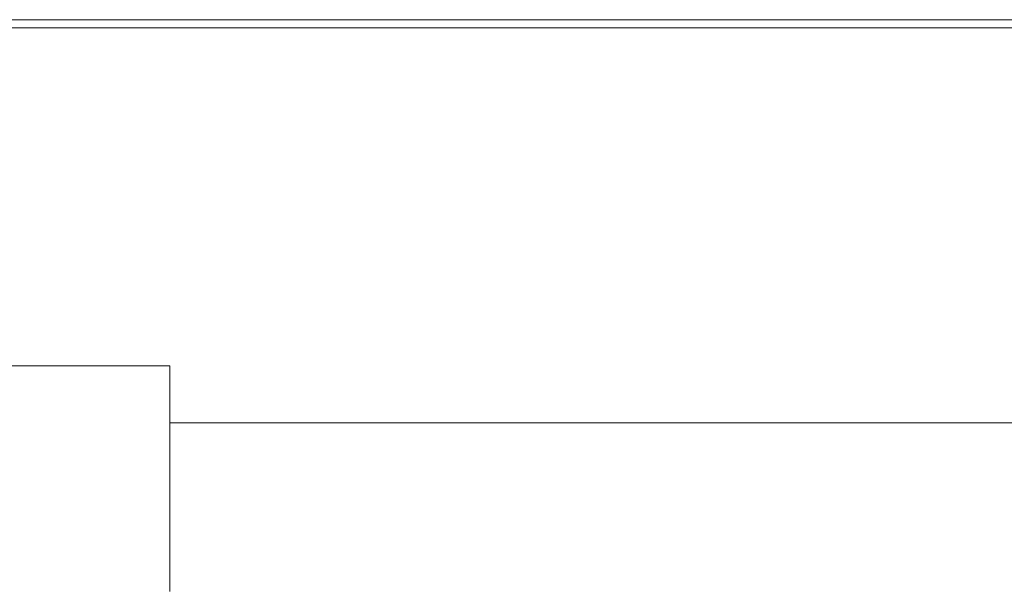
# Model space of a CAD drawing. Header units: inches. Extents: x -3.7 to 22.7, y -9.6 to 17.3.
# Tile 122 of 130: x 20.108 to 21.2, y 0.317 to 0.951. Entities that reach past the tile are written whole.
import ezdxf

# ---------------------------------------------------------------- set-up
doc = ezdxf.new("R2010")
doc.units = ezdxf.units.IN
doc.header["$MEASUREMENT"] = 0

msp = doc.modelspace()

# ---------------------------------------------------------------- linework, layer by layer
at = {"color": 7, "linetype": 'Continuous', "lineweight": 15}
for p, q in [((18.1722, 0.9513), (22.0472, 0.9513)), ((18.1722, 0.9423), (22.0472, 0.9423)), ((20.2747, 0.5673), (19.9447, 0.5673)), ((20.2747, 0.5673), (20.2747, 0.5043)), ((20.2747, 0.5043), (21.699, 0.5043))]:
    msp.add_line(p, q, dxfattribs=at)
msp.add_open_spline([(20.2747, 0.3174), (20.2747, 0.3181), (20.2747, 0.3206), (20.2747, 0.3388), (20.2747, 0.3793), (20.2747, 0.4341), (20.2747, 0.4784), (20.2747, 0.5018), (20.2747, 0.5043)], degree=3, knots=[0, 0, 0, 0, 0.092358, 0.313266, 0.534198, 0.754525, 0.974043, 1, 1, 1, 1], dxfattribs=at)

doc.saveas('drawing.dxf')
